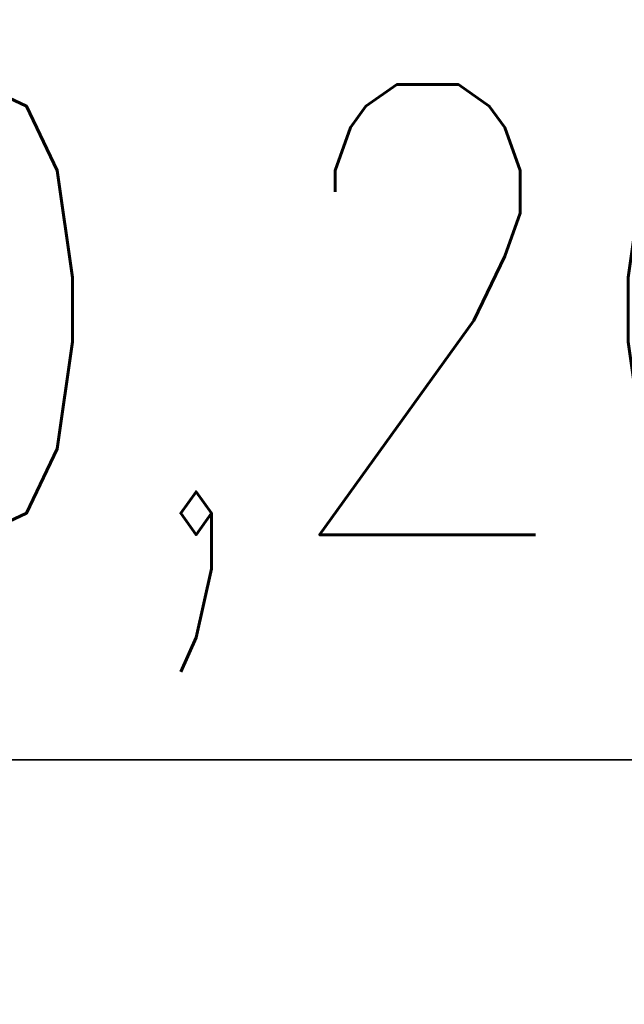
# Model space of a CAD drawing. Header units: millimetres. Extents: x 452087 to 582075, y 10891 to 81641.
# Tile 20 of 46: x 489623 to 490026, y 34571 to 35227. Entities that reach past the tile are written whole.
import ezdxf
from ezdxf.enums import TextEntityAlignment as Align

# ---------------------------------------------------------------- set-up
doc = ezdxf.new("R2010")
doc.units = ezdxf.units.MM
doc.layers.add('ГТО-2_Выноски', color=7, linetype='Continuous')
doc.layers.add('ГТО-2_Штриховка_018', color=7, linetype='Continuous', lineweight=18, true_color=0x6b6b6b)
doc.styles.add('RomanS', font='romans.shx', dxfattribs={"width": 0.7})

# ---------------------------------------------------------------- blocks, each defined once
blk = doc.blocks.new('*U474')
at = {"color": 2, "lineweight": 35, "ltscale": 100}
blk.add_line((9.1224, 4.9783), (24.44, 4.9783), dxfattribs=at)
at = {"color": 2, "ltscale": 100, "style": 'RomanS', "width": 0.8, "flags": 8}
for tag, p in [('OTMETKA', (26.5264, 7.9783)), ('OTMETKA_2', (12.3534, 1.9783))]:
    blk.add_attdef(tag, text='', height=3, dxfattribs=at).set_placement(p, align=Align.MIDDLE_RIGHT)

msp = doc.modelspace()

# ---------------------------------------------------------------- hatches: boundary and pattern name
at = {"layer": 'ГТО-2_Штриховка_018'}
h = msp.add_hatch(dxfattribs=at)
h.set_pattern_fill('ANSI35', color=256, scale=100)
h.set_pattern_definition([(45, (-128275, -56814.86), (-449.0128, 449.0128), []), (45, (-127825.97, -56814.86), (-449.0128, 449.0128), [793.75, -158.75, 0, -158.75])])
h.paths.add_polyline_path([(484920.57, 33236.14), (486920.57, 33191.52)], flags=16)
edge = h.paths.add_edge_path()
edge.add_line((479889.57, 36136.13), (483015.5, 36136.13))
edge.add_line((483015.5, 36136.13), (483025.64, 34301.13))
edge.add_line((483025.64, 34301.13), (484831.17, 34236.13))
edge.add_line((484831.17, 34236.13), (486920.56, 34236.07))
edge.add_line((486920.56, 34236.07), (487580.53, 34236.1))
edge.add_line((487580.53, 34236.1), (488068.51, 34236.13))
edge.add_line((488068.51, 34236.13), (488316.08, 34236.14))
edge.add_line((488316.08, 34236.14), (489225.68, 34236.14))
edge.add_arc((491052.79, 33931.71), 1852.29, 530.54057, 619.66775)
edge.add_line((490720.57, 32109.46), (490720.57, 30236.13))
edge.add_line((490720.57, 30236.13), (487530.57, 30236.13))
edge.add_line((487530.57, 30236.13), (486030.57, 29236.13))
edge.add_line((486030.57, 29236.13), (484730.57, 29236.13))
edge.add_line((484730.57, 29236.13), (481930.56, 31236.14))
edge.add_line((481930.56, 31236.14), (479910.57, 31236.14))
edge.add_line((479910.57, 31236.14), (479910.57, 33036.13))
edge.add_line((479910.57, 33036.13), (479889.57, 36136.13))
h.paths.add_polyline_path([(484418.97, 31232.87), (486418.97, 31229.61), (486422.17, 33136.14), (484422.17, 33139.4)], flags=16)

# ---------------------------------------------------------------- block references
at = {"layer": 'ГТО-2_Выноски'}
ref = msp.add_blockref('*U474', (491644.65, 34236.14), dxfattribs=dict(at, xscale=-100, yscale=100, zscale=100))
ref.add_attrib('OTMETKA', '610,200', dxfattribs={"layer": '0', "color": 2, "ltscale": 100, "height": 300, "style": 'RomanS', "width": 0.8}).set_placement((490409.16, 35033.97), align=Align.MIDDLE_RIGHT)

doc.saveas('drawing.dxf')
